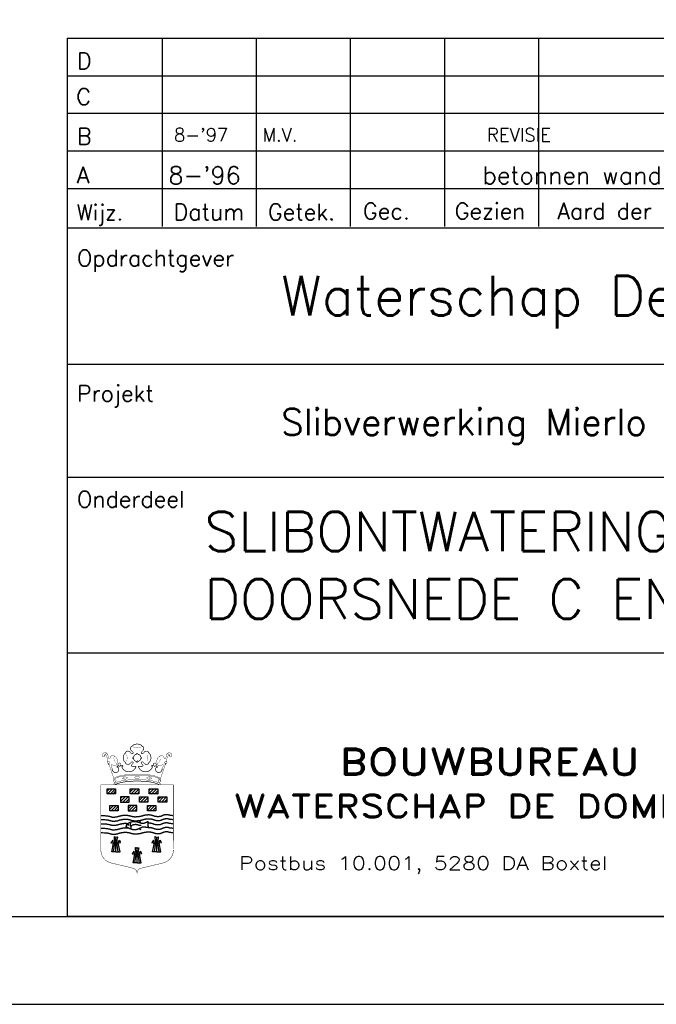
# Model space of a CAD drawing. Extents: x 0 to 118900, y 0 to 84100.
# Tile 9 of 16: x 99325 to 106574, y 0 to 11213. Entities that reach past the tile are written whole.
import ezdxf

# ---------------------------------------------------------------- set-up
doc = ezdxf.new("R2010")
doc.units = 0
doc.header["$LTSCALE"] = 60
doc.header["$MEASUREMENT"] = 0
doc.layers.get('0').update_dxf_attribs({"linetype": 'CONTINUOUS'})
for name, color, linetype in [('BETON', 8, 'CONTINUOUS'), ('KADER', 2, 'CONTINUOUS'), ('STEMPEL', 4, 'CONTINUOUS'), ('WEGEN-TEGELPADEN', 130, 'CONTINUOUS')]:
    doc.layers.add(name, color=color, linetype=linetype)
doc.styles.add('ROMAND', font='romand', dxfattribs={"width": 1.25})
doc.styles.add('ROMANS', font='romans')
doc.styles.get("Standard").update_dxf_attribs({"font": 'simplex'})

# ---------------------------------------------------------------- blocks, each defined once
blk = doc.blocks.new('*X41')
at = {"color": 0}
for p, q in [((172.22, 62.22), (174.52, 64.51)), ((172.22, 64.46), (172.28, 64.51)), ((172.77, 60.51), (176.77, 64.51)), ((175.01, 60.51), (178.72, 64.23)), ((177.26, 60.51), (178.72, 61.98)), ((186.72, 63.24), (187.99, 64.51)), ((186.72, 61), (190.24, 64.51)), ((188.48, 60.51), (192.48, 64.51)), ((190.73, 60.51), (193.22, 63.01)), ((192.97, 60.51), (193.22, 60.76)), ((164.95, 54.94), (168.45, 58.44)), ((164.95, 57.18), (166.2, 58.44)), ((166.69, 54.44), (170.69, 58.44)), ((168.94, 54.44), (171.45, 56.95)), ((171.18, 54.44), (171.45, 54.7)), ((179.27, 58.04), (179.67, 58.44)), ((179.27, 55.8), (181.92, 58.44)), ((180.16, 54.44), (184.16, 58.44)), ((182.41, 54.44), (185.77, 57.81)), ((184.65, 54.44), (185.77, 55.56)), ((193.51, 56.56), (195.39, 58.44)), ((193.63, 54.44), (197.63, 58.44)), ((195.88, 54.44), (199.88, 58.44)), ((198.12, 54.44), (200.01, 56.33)), ((156.69, 48.93), (159.54, 51.78)), ((156.69, 51.17), (157.3, 51.78)), ((157.79, 47.78), (161.79, 51.78)), ((160.03, 47.78), (163.19, 50.94)), ((162.28, 47.78), (163.19, 48.69)), ((170.83, 49.59), (173.01, 51.78)), ((171.26, 47.78), (175.26, 51.78)), ((173.5, 47.78), (177.33, 51.6)), ((175.75, 47.78), (177.33, 49.36)), ((185.31, 50.61), (186.48, 51.78)), ((185.31, 48.36), (188.73, 51.78)), ((186.97, 47.78), (190.97, 51.78)), ((189.22, 47.78), (191.81, 50.37)), ((191.46, 47.78), (191.81, 48.13))]:
    blk.add_line(p, q, dxfattribs=at)
blk = doc.blocks.new('*X42')
at = {"color": 0}
for p, q in [((154.66, 62.62), (156.56, 64.51)), ((154.8, 60.51), (158.8, 64.51)), ((157.05, 60.51), (161.05, 64.51)), ((159.29, 60.51), (161.16, 62.38))]:
    blk.add_line(p, q, dxfattribs=at)
blk = doc.blocks.new('STEMPEL')
at = {"layer": 'WEGEN-TEGELPADEN'}
for p, q in [((59260, 46487), (59266, 46489)), ((59911, 46487), (59906, 46489)), ((59327, 46281), (59327, 46281)), ((59605, 45824), (59629, 45833)), ((59607, 45750), (59627, 45742)), ((59332, 45585), (59326, 45652)), ((59332, 45585), (59326, 45652)), ((59344, 45487), (59344, 45651)), ((59344, 45487), (59344, 45651)), ((59344, 45487), (59344, 45651)), ((59344, 45487), (59344, 45651)), ((59356, 45585), (59362, 45647)), ((59356, 45585), (59362, 45647)), ((59797, 45585), (59791, 45652)), ((59797, 45585), (59791, 45652)), ((59809, 45487), (59809, 45651)), ((59809, 45487), (59809, 45651)), ((59809, 45487), (59809, 45651)), ((59809, 45487), (59809, 45651)), ((59821, 45585), (59827, 45647)), ((59821, 45585), (59827, 45647)), ((59308, 45619), (59293, 45596)), ((59308, 45619), (59293, 45596)), ((59297, 45487), (59318, 45585)), ((59297, 45487), (59318, 45585)), ((59305, 45585), (59344, 45585)), ((59305, 45585), (59344, 45585)), ((59318, 45585), (59308, 45619)), ((59318, 45585), (59308, 45619)), ((59318, 45487), (59332, 45585)), ((59318, 45487), (59332, 45585)), ((59383, 45585), (59344, 45585)), ((59383, 45585), (59344, 45585)), ((59370, 45487), (59356, 45585)), ((59370, 45487), (59356, 45585)), ((59370, 45585), (59380, 45619)), ((59370, 45585), (59380, 45619)), ((59391, 45487), (59370, 45585)), ((59391, 45487), (59370, 45585)), ((59380, 45619), (59392, 45600)), ((59380, 45619), (59392, 45600)), ((59573, 45461), (59567, 45527)), ((59573, 45461), (59567, 45527)), ((59585, 45362), (59585, 45527)), ((59585, 45362), (59585, 45527)), ((59585, 45362), (59585, 45527)), ((59585, 45362), (59585, 45527)), ((59773, 45619), (59758, 45596)), ((59773, 45619), (59758, 45596)), ((59762, 45487), (59783, 45585)), ((59762, 45487), (59783, 45585)), ((59769, 45585), (59809, 45585)), ((59769, 45585), (59809, 45585)), ((59783, 45585), (59773, 45619)), ((59783, 45585), (59773, 45619)), ((59783, 45487), (59797, 45585)), ((59783, 45487), (59797, 45585)), ((59848, 45585), (59809, 45585)), ((59848, 45585), (59809, 45585)), ((59835, 45487), (59821, 45585)), ((59835, 45487), (59821, 45585)), ((59835, 45585), (59845, 45619)), ((59835, 45585), (59845, 45619)), ((59856, 45487), (59835, 45585)), ((59856, 45487), (59835, 45585)), ((59845, 45619), (59857, 45600)), ((59845, 45619), (59857, 45600)), ((59344, 45487), (59297, 45487)), ((59344, 45487), (59297, 45487)), ((59344, 45487), (59391, 45487)), ((59344, 45487), (59391, 45487)), ((59549, 45494), (59535, 45471)), ((59549, 45494), (59535, 45471)), ((59539, 45362), (59559, 45461)), ((59539, 45362), (59559, 45461)), ((59546, 45461), (59585, 45461)), ((59546, 45461), (59585, 45461)), ((59559, 45461), (59549, 45494)), ((59559, 45461), (59549, 45494)), ((59559, 45362), (59573, 45461)), ((59559, 45362), (59573, 45461)), ((59625, 45461), (59585, 45461)), ((59625, 45461), (59585, 45461)), ((59598, 45461), (59603, 45523)), ((59598, 45461), (59603, 45523)), ((59611, 45362), (59598, 45461)), ((59611, 45362), (59598, 45461)), ((59611, 45461), (59621, 45494)), ((59611, 45461), (59621, 45494)), ((59632, 45362), (59611, 45461)), ((59632, 45362), (59611, 45461)), ((59621, 45494), (59633, 45475)), ((59621, 45494), (59633, 45475)), ((59809, 45487), (59762, 45487)), ((59809, 45487), (59762, 45487)), ((59809, 45487), (59856, 45487)), ((59809, 45487), (59856, 45487)), ((59585, 45362), (59539, 45362)), ((59585, 45362), (59539, 45362)), ((59585, 45362), (59632, 45362)), ((59585, 45362), (59632, 45362)), ((59585, 45243), (59585, 45243)), ((59585, 45243), (59585, 45243))]:
    blk.add_line(p, q, dxfattribs=at)
at = {"layer": 'WEGEN-TEGELPADEN', "color": 5}
blk.add_line((59334, 46272), (59334, 46272), dxfattribs=at)
at = {"layer": 'WEGEN-TEGELPADEN'}
for points in [[(73111, 47751), (58795, 47751)], [(59592, 46518), (59588, 46518)], [(59173, 45901), (59190, 45901), (59205, 45900), (59217, 45900), (59227, 45899), (59235, 45899), (59242, 45898), (59248, 45897), (59253, 45896), (59258, 45895), (59262, 45894), (59267, 45893), (59271, 45892), (59274, 45891), (59278, 45890), (59281, 45889), (59285, 45888), (59288, 45887), (59291, 45886), (59294, 45885), (59297, 45885), (59300, 45884), (59303, 45884), (59306, 45883), (59309, 45883), (59312, 45883), (59315, 45883), (59319, 45883), (59322, 45883), (59325, 45884), (59329, 45884), (59332, 45884), (59335, 45885), (59338, 45885), (59341, 45885), (59344, 45885), (59347, 45886), (59350, 45886), (59353, 45886), (59355, 45887), (59358, 45887), (59360, 45888), (59363, 45889), (59365, 45889), (59367, 45890), (59369, 45891), (59371, 45892), (59373, 45892), (59375, 45893), (59377, 45894), (59379, 45894), (59382, 45895), (59384, 45895), (59386, 45896), (59389, 45897), (59392, 45897), (59395, 45898), (59398, 45899), (59401, 45899), (59405, 45900), (59409, 45901), (59412, 45902), (59416, 45902), (59420, 45903), (59424, 45904), (59427, 45904), (59431, 45904), (59434, 45905), (59438, 45905), (59441, 45905), (59444, 45905), (59447, 45905), (59451, 45905), (59454, 45905), (59457, 45905), (59460, 45905), (59463, 45905), (59466, 45905), (59469, 45905), (59472, 45904), (59475, 45904), (59478, 45904), (59481, 45903), (59483, 45903), (59486, 45902), (59489, 45901), (59491, 45901), (59494, 45900), (59497, 45899), (59500, 45899), (59503, 45898), (59506, 45897), (59509, 45896), (59512, 45895), (59515, 45894), (59518, 45894), (59521, 45893), (59523, 45892), (59526, 45892), (59529, 45891), (59532, 45891), (59534, 45890), (59537, 45890), (59540, 45889), (59542, 45889), (59545, 45889), (59548, 45888), (59550, 45888), (59553, 45888), (59556, 45887), (59559, 45887), (59562, 45887), (59565, 45887), (59568, 45887), (59572, 45887), (59575, 45887), (59578, 45888), (59582, 45888), (59586, 45888), (59589, 45889), (59593, 45889), (59597, 45889), (59601, 45890), (59605, 45890), (59609, 45891), (59613, 45891), (59617, 45892), (59621, 45893), (59625, 45893), (59629, 45894), (59633, 45895), (59637, 45896), (59640, 45897), (59644, 45898), (59647, 45899), (59650, 45900), (59653, 45901), (59656, 45902), (59659, 45903), (59662, 45904), (59665, 45904), (59667, 45905), (59670, 45906), (59673, 45906), (59675, 45907), (59678, 45907), (59680, 45907), (59683, 45908), (59686, 45908), (59688, 45909), (59691, 45909), (59694, 45909), (59697, 45909), (59700, 45910), (59703, 45910), (59706, 45910), (59709, 45911), (59712, 45911), (59715, 45911), (59718, 45911), (59722, 45911), (59725, 45910), (59728, 45910), (59731, 45910), (59734, 45909), (59737, 45909), (59740, 45908), (59743, 45908), (59746, 45907), (59748, 45907), (59751, 45906), (59753, 45906), (59755, 45905), (59758, 45905), (59760, 45904), (59762, 45903), (59764, 45903), (59766, 45902), (59768, 45901), (59770, 45900), (59772, 45900), (59774, 45899), (59776, 45898), (59778, 45897), (59780, 45897), (59782, 45896), (59784, 45895), (59786, 45895), (59789, 45894), (59791, 45894), (59794, 45893), (59796, 45893), (59799, 45893), (59801, 45892), (59804, 45892), (59806, 45892), (59809, 45891), (59811, 45891), (59814, 45891), (59816, 45891), (59818, 45891), (59821, 45890), (59823, 45890), (59825, 45891), (59827, 45891), (59829, 45891), (59832, 45891), (59834, 45891), (59836, 45891), (59838, 45892), (59841, 45892), (59843, 45892), (59846, 45893), (59849, 45893), (59851, 45893), (59853, 45894), (59856, 45895), (59858, 45895), (59860, 45896), (59862, 45897), (59864, 45898), (59866, 45899), (59869, 45900), (59871, 45901), (59873, 45902), (59876, 45903), (59878, 45904), (59881, 45905), (59883, 45906), (59886, 45907), (59889, 45907), (59891, 45908), (59894, 45909), (59897, 45910), (59899, 45910), (59902, 45911), (59904, 45912), (59906, 45912), (59909, 45913), (59911, 45913), (59914, 45913), (59916, 45913), (59919, 45914), (59921, 45914), (59924, 45913), (59927, 45913), (59929, 45913), (59932, 45913), (59934, 45912), (59936, 45912), (59938, 45911), (59940, 45911), (59943, 45910), (59945, 45909), (59947, 45909), (59950, 45908), (59952, 45907), (59955, 45907), (59958, 45906), (59962, 45906), (59967, 45905), (59973, 45904), (59980, 45904), (59988, 45903), (59998, 45902)], [(59175, 45855), (59192, 45855), (59207, 45854), (59219, 45854), (59229, 45853), (59237, 45853), (59244, 45852), (59250, 45851), (59255, 45850), (59260, 45849), (59264, 45848), (59268, 45847), (59272, 45846), (59276, 45845), (59280, 45844), (59283, 45843), (59286, 45842), (59290, 45841), (59293, 45840), (59296, 45839), (59299, 45839), (59302, 45838), (59305, 45838), (59308, 45837), (59311, 45837), (59314, 45837), (59317, 45837), (59320, 45837), (59324, 45837), (59327, 45838), (59330, 45838), (59334, 45838), (59337, 45839), (59340, 45839), (59343, 45839), (59346, 45839), (59349, 45840), (59352, 45840), (59355, 45840), (59357, 45841), (59360, 45841), (59362, 45842), (59364, 45842), (59367, 45843), (59369, 45844), (59371, 45845), (59373, 45845), (59375, 45846), (59377, 45847), (59379, 45848), (59381, 45848), (59383, 45849), (59386, 45849), (59388, 45850), (59391, 45851), (59393, 45851), (59396, 45852), (59400, 45853), (59403, 45853), (59407, 45854), (59410, 45855), (59414, 45856), (59418, 45856), (59422, 45857), (59426, 45858), (59429, 45858), (59433, 45858), (59436, 45859), (59439, 45859), (59443, 45859), (59446, 45859), (59449, 45859), (59452, 45859), (59456, 45859), (59459, 45859), (59462, 45859), (59465, 45859), (59468, 45859), (59471, 45859), (59474, 45858), (59477, 45858), (59480, 45858), (59482, 45857), (59485, 45857), (59488, 45856), (59490, 45855), (59493, 45855), (59496, 45854), (59499, 45853), (59501, 45852), (59504, 45852), (59507, 45851), (59510, 45850), (59513, 45849), (59516, 45848), (59519, 45848), (59522, 45847), (59525, 45846), (59528, 45846), (59531, 45845), (59533, 45845), (59536, 45844), (59539, 45844), (59541, 45843), (59544, 45843), (59547, 45842), (59550, 45842), (59552, 45842), (59555, 45842), (59558, 45841), (59561, 45841), (59564, 45841), (59567, 45841), (59570, 45841), (59573, 45841), (59577, 45841), (59580, 45842), (59584, 45842), (59587, 45842), (59591, 45842), (59595, 45843), (59599, 45843), (59603, 45844), (59607, 45844), (59611, 45845), (59615, 45845), (59619, 45846), (59623, 45847), (59627, 45847), (59631, 45848), (59635, 45849), (59638, 45850), (59642, 45851), (59645, 45852), (59649, 45853), (59652, 45854), (59655, 45855), (59658, 45856), (59661, 45857), (59664, 45858), (59666, 45858), (59669, 45859), (59672, 45860), (59674, 45860), (59677, 45861), (59680, 45861), (59682, 45861), (59685, 45862), (59687, 45862), (59690, 45862), (59693, 45863), (59696, 45863), (59699, 45863), (59701, 45864), (59704, 45864), (59708, 45864), (59711, 45864), (59714, 45865), (59717, 45865), (59720, 45865), (59723, 45865), (59727, 45864), (59730, 45864), (59733, 45864), (59736, 45863), (59739, 45863), (59742, 45862), (59745, 45862), (59748, 45861), (59750, 45861), (59753, 45860), (59755, 45860), (59757, 45859), (59759, 45859), (59762, 45858), (59764, 45857), (59766, 45857), (59768, 45856), (59770, 45855), (59771, 45854), (59773, 45854), (59775, 45853), (59777, 45852), (59779, 45851), (59782, 45851), (59784, 45850), (59786, 45849), (59788, 45849), (59791, 45848), (59793, 45848), (59795, 45847), (59798, 45847), (59800, 45847), (59803, 45846), (59805, 45846), (59808, 45845), (59811, 45845), (59813, 45845), (59815, 45845), (59818, 45845), (59820, 45844), (59822, 45844), (59825, 45844), (59827, 45844), (59829, 45845), (59831, 45845), (59833, 45845), (59836, 45845), (59838, 45845), (59840, 45846), (59843, 45846), (59845, 45846), (59848, 45846), (59850, 45847), (59853, 45847), (59855, 45848), (59858, 45849), (59860, 45849), (59862, 45850), (59864, 45851), (59866, 45852), (59868, 45853), (59870, 45854), (59873, 45855), (59875, 45856), (59877, 45857), (59880, 45858), (59882, 45859), (59885, 45860), (59888, 45861), (59891, 45861), (59893, 45862), (59896, 45863), (59898, 45864), (59901, 45864), (59903, 45865), (59906, 45866), (59908, 45866), (59911, 45867), (59913, 45867), (59916, 45867), (59918, 45867), (59921, 45868), (59923, 45868), (59926, 45867), (59928, 45867), (59931, 45867), (59933, 45867), (59936, 45866), (59938, 45866), (59940, 45865), (59942, 45865), (59944, 45864), (59947, 45863), (59949, 45863), (59951, 45862), (59954, 45861), (59957, 45861), (59960, 45860), (59964, 45860), (59969, 45859), (59975, 45858), (59981, 45858), (59990, 45857), (60000, 45856)], [(59172, 45807), (59189, 45807), (59204, 45807), (59216, 45807), (59226, 45806), (59235, 45805), (59241, 45804), (59247, 45803), (59252, 45802), (59257, 45801), (59262, 45800), (59266, 45799), (59270, 45798), (59274, 45797), (59277, 45796), (59280, 45795), (59284, 45794), (59287, 45794), (59290, 45793), (59293, 45792), (59296, 45791), (59299, 45791), (59302, 45790), (59305, 45790), (59308, 45790), (59311, 45789), (59314, 45790), (59318, 45790), (59321, 45790), (59324, 45790), (59328, 45791), (59331, 45791), (59334, 45791), (59337, 45791), (59340, 45792), (59343, 45792), (59346, 45792), (59349, 45793), (59352, 45793), (59354, 45793), (59357, 45794), (59359, 45794), (59362, 45795), (59364, 45796), (59366, 45797), (59368, 45797), (59370, 45798), (59372, 45799), (59374, 45800), (59376, 45800), (59378, 45801), (59381, 45801), (59383, 45802), (59385, 45803), (59388, 45803), (59391, 45804), (59394, 45804), (59397, 45805), (59401, 45806), (59404, 45807), (59408, 45807), (59412, 45808), (59415, 45809), (59419, 45810), (59423, 45810), (59427, 45811), (59430, 45811), (59433, 45811), (59437, 45812), (59440, 45812), (59443, 45812), (59447, 45812), (59450, 45812), (59453, 45812), (59456, 45812), (59459, 45812), (59462, 45812), (59466, 45811), (59469, 45811), (59471, 45811), (59474, 45811), (59477, 45810), (59479, 45810)], [(59175, 45756), (59193, 45756), (59207, 45756), (59219, 45755), (59229, 45754), (59238, 45754), (59244, 45753), (59250, 45752), (59255, 45751), (59260, 45750), (59265, 45749), (59269, 45748), (59273, 45747), (59277, 45746), (59280, 45745), (59284, 45744), (59287, 45743), (59290, 45742), (59293, 45741), (59296, 45740), (59299, 45740), (59302, 45739), (59305, 45739), (59308, 45738), (59311, 45738), (59314, 45738), (59317, 45738), (59321, 45738), (59324, 45738), (59327, 45739), (59331, 45739), (59334, 45739), (59337, 45740), (59340, 45740), (59344, 45740), (59347, 45740), (59349, 45741), (59352, 45741), (59355, 45741), (59358, 45742), (59360, 45742), (59362, 45743), (59365, 45744), (59367, 45744), (59369, 45745), (59371, 45746), (59373, 45747), (59375, 45747), (59377, 45748), (59379, 45749), (59382, 45749), (59384, 45750), (59386, 45750), (59388, 45751), (59391, 45752), (59394, 45752), (59397, 45753), (59400, 45754), (59404, 45754), (59407, 45755), (59411, 45756), (59415, 45757), (59418, 45757), (59422, 45758), (59426, 45759), (59430, 45759), (59433, 45759), (59437, 45760), (59440, 45760), (59443, 45760), (59446, 45760), (59450, 45760), (59453, 45760), (59456, 45760), (59459, 45760), (59462, 45760), (59466, 45760), (59469, 45760), (59472, 45760), (59475, 45759), (59477, 45759), (59480, 45759), (59483, 45758), (59484, 45758)], [(59512, 45812), (59510, 45809), (59509, 45806), (59507, 45804), (59506, 45802), (59506, 45801), (59505, 45799), (59505, 45798), (59505, 45797), (59505, 45796), (59505, 45795), (59505, 45794), (59505, 45793), (59506, 45792), (59506, 45791), (59506, 45790), (59506, 45789), (59506, 45788), (59507, 45787), (59507, 45786), (59507, 45785), (59508, 45784), (59508, 45783), (59508, 45782), (59509, 45781), (59509, 45780), (59509, 45779), (59510, 45778), (59510, 45777), (59510, 45776), (59511, 45775), (59511, 45775), (59511, 45774), (59512, 45774), (59512, 45773), (59512, 45773), (59512, 45772), (59512, 45772), (59513, 45771), (59513, 45770), (59513, 45769), (59513, 45768), (59513, 45767), (59513, 45765), (59513, 45764), (59513, 45762), (59513, 45760), (59513, 45759), (59513, 45757)], [(59518, 45787), (59524, 45789), (59530, 45792), (59534, 45794), (59538, 45795), (59542, 45796), (59544, 45797), (59547, 45798), (59549, 45798), (59551, 45798), (59553, 45799), (59555, 45799), (59557, 45800), (59558, 45800), (59560, 45800), (59562, 45800), (59564, 45800), (59565, 45801), (59567, 45801), (59569, 45801), (59571, 45801), (59573, 45801), (59575, 45801), (59576, 45800), (59578, 45800), (59580, 45800), (59581, 45800), (59582, 45800), (59584, 45800), (59585, 45800), (59586, 45799), (59588, 45799), (59589, 45799), (59591, 45798), (59592, 45797), (59594, 45797), (59595, 45796), (59597, 45795), (59598, 45795), (59599, 45794), (59601, 45793), (59602, 45793), (59603, 45792), (59605, 45792), (59606, 45792), (59607, 45791), (59608, 45791), (59610, 45791), (59611, 45791), (59613, 45790), (59615, 45790), (59617, 45790), (59619, 45790), (59622, 45790), (59625, 45790), (59628, 45791), (59632, 45791)], [(59709, 45817), (59711, 45817), (59714, 45817), (59718, 45817), (59721, 45817), (59724, 45817), (59727, 45817), (59730, 45816), (59733, 45816), (59736, 45815), (59739, 45815), (59742, 45814), (59745, 45814), (59748, 45813), (59750, 45813), (59752, 45812), (59755, 45812), (59757, 45811), (59759, 45811), (59761, 45810), (59763, 45809), (59765, 45809), (59767, 45808), (59769, 45807), (59771, 45806), (59773, 45805), (59775, 45805), (59777, 45804), (59779, 45803), (59781, 45803), (59783, 45802), (59786, 45801), (59788, 45801), (59790, 45800), (59793, 45800), (59795, 45800), (59798, 45799), (59800, 45799), (59803, 45798), (59805, 45798), (59808, 45798), (59810, 45798), (59813, 45797), (59815, 45797), (59818, 45797), (59820, 45797), (59822, 45797), (59824, 45797), (59826, 45797), (59828, 45797), (59831, 45798), (59833, 45798), (59835, 45798), (59838, 45798), (59840, 45798), (59843, 45799), (59845, 45799), (59848, 45799), (59850, 45800), (59853, 45801), (59855, 45801), (59857, 45802), (59859, 45803), (59861, 45804), (59864, 45805), (59866, 45805), (59868, 45806), (59870, 45807), (59872, 45808), (59875, 45809), (59877, 45810), (59880, 45811), (59883, 45812), (59885, 45813), (59888, 45814), (59891, 45815), (59893, 45816), (59896, 45816), (59898, 45817), (59901, 45818), (59903, 45818), (59906, 45819), (59908, 45819), (59910, 45820), (59913, 45820), (59915, 45820), (59918, 45820), (59921, 45820), (59923, 45820), (59926, 45820), (59928, 45820), (59931, 45819), (59933, 45819), (59935, 45818), (59937, 45818), (59940, 45817), (59942, 45817), (59944, 45816), (59946, 45815), (59949, 45815), (59951, 45814), (59954, 45813), (59958, 45813), (59962, 45812), (59966, 45812), (59972, 45811), (59979, 45810), (59987, 45810), (59997, 45809)], [(59711, 45766), (59714, 45766), (59717, 45766), (59721, 45766), (59724, 45766), (59727, 45765), (59730, 45765), (59733, 45765), (59736, 45764), (59739, 45764), (59742, 45763), (59745, 45763), (59748, 45762), (59751, 45762), (59753, 45761), (59755, 45761), (59758, 45760), (59760, 45760), (59762, 45759), (59764, 45758), (59766, 45758), (59768, 45757), (59770, 45756), (59772, 45756), (59774, 45755), (59776, 45754), (59778, 45753), (59780, 45752), (59782, 45752), (59784, 45751), (59786, 45750), (59789, 45750), (59791, 45749), (59793, 45749), (59796, 45748), (59798, 45748), (59801, 45748), (59803, 45747), (59806, 45747), (59808, 45747), (59811, 45746), (59813, 45746), (59816, 45746), (59818, 45746), (59821, 45746), (59823, 45746), (59825, 45746), (59827, 45746), (59829, 45746), (59832, 45746), (59834, 45746), (59836, 45746), (59838, 45746), (59841, 45747), (59843, 45747), (59846, 45747), (59848, 45748), (59851, 45748), (59853, 45748), (59856, 45749), (59858, 45750), (59860, 45750), (59862, 45751), (59865, 45752), (59867, 45753), (59869, 45754), (59871, 45755), (59873, 45756), (59875, 45757), (59878, 45758), (59880, 45759), (59883, 45760), (59886, 45761), (59888, 45762), (59891, 45762), (59894, 45763), (59896, 45764), (59899, 45765), (59901, 45766), (59904, 45766), (59906, 45767), (59909, 45767), (59911, 45768), (59914, 45768), (59916, 45768), (59919, 45769), (59921, 45769), (59924, 45769), (59926, 45769), (59929, 45768), (59931, 45768), (59934, 45768), (59936, 45767), (59938, 45767), (59941, 45766), (59943, 45766), (59945, 45765), (59947, 45764), (59949, 45764), (59952, 45763), (59954, 45762), (59957, 45762), (59961, 45761), (59965, 45761), (59969, 45760), (59975, 45759), (59982, 45759), (59990, 45758), (60000, 45757)], [(59173, 45706), (59190, 45706), (59205, 45705), (59217, 45705), (59227, 45704), (59235, 45704), (59242, 45703), (59248, 45702), (59253, 45701), (59258, 45700), (59262, 45699), (59267, 45698), (59271, 45697), (59274, 45696), (59278, 45695), (59281, 45694), (59285, 45693), (59288, 45692), (59291, 45691), (59294, 45690), (59297, 45690), (59300, 45689), (59303, 45689), (59306, 45688), (59309, 45688), (59312, 45688), (59315, 45688), (59319, 45688), (59322, 45688), (59325, 45689), (59329, 45689), (59332, 45689), (59335, 45690), (59338, 45690), (59341, 45690), (59344, 45690), (59347, 45691), (59350, 45691), (59353, 45691), (59355, 45692), (59358, 45692), (59360, 45693), (59363, 45693), (59365, 45694), (59367, 45695), (59369, 45696), (59371, 45696), (59373, 45697), (59375, 45698), (59377, 45699), (59379, 45699), (59382, 45700), (59384, 45700), (59386, 45701), (59389, 45702), (59392, 45702), (59395, 45703), (59398, 45704), (59401, 45704), (59405, 45705), (59409, 45706), (59412, 45707), (59416, 45707), (59420, 45708), (59424, 45709), (59427, 45709), (59431, 45709), (59434, 45710), (59438, 45710), (59441, 45710), (59444, 45710), (59447, 45710), (59451, 45710), (59454, 45710), (59457, 45710), (59460, 45710), (59463, 45710), (59466, 45710), (59469, 45710), (59472, 45709), (59475, 45709), (59478, 45709), (59481, 45708), (59483, 45708), (59486, 45707), (59489, 45706), (59491, 45706), (59494, 45705), (59497, 45704), (59500, 45703), (59503, 45703), (59506, 45702), (59509, 45701), (59512, 45700), (59515, 45699), (59518, 45699), (59521, 45698), (59523, 45697), (59526, 45697), (59529, 45696), (59532, 45696), (59534, 45695), (59537, 45695), (59540, 45694), (59542, 45694), (59545, 45694), (59548, 45693), (59550, 45693), (59553, 45693), (59556, 45692), (59559, 45692), (59562, 45692), (59565, 45692), (59568, 45692), (59572, 45692), (59575, 45692), (59578, 45693), (59582, 45693), (59586, 45693), (59589, 45694), (59593, 45694), (59597, 45694), (59601, 45695), (59605, 45695), (59609, 45696), (59613, 45696), (59617, 45697), (59621, 45698), (59625, 45698), (59629, 45699), (59633, 45700), (59637, 45701), (59640, 45702), (59644, 45703), (59647, 45704), (59650, 45705), (59653, 45706), (59656, 45707), (59659, 45708), (59662, 45709), (59665, 45709), (59667, 45710), (59670, 45711), (59673, 45711), (59675, 45712), (59678, 45712), (59680, 45712), (59683, 45713), (59686, 45713), (59688, 45713), (59691, 45714), (59694, 45714), (59697, 45714), (59700, 45715), (59703, 45715), (59706, 45715), (59709, 45715), (59712, 45716), (59715, 45716), (59718, 45716), (59722, 45716), (59725, 45715), (59728, 45715), (59731, 45715), (59734, 45714), (59737, 45714), (59740, 45713), (59743, 45713), (59746, 45712), (59748, 45712), (59751, 45711), (59753, 45711), (59755, 45710), (59758, 45710), (59760, 45709), (59762, 45708), (59764, 45708), (59766, 45707), (59768, 45706), (59770, 45705), (59772, 45705), (59774, 45704), (59776, 45703), (59778, 45702), (59780, 45702), (59782, 45701), (59784, 45700), (59786, 45700), (59789, 45699), (59791, 45699), (59794, 45698), (59796, 45698), (59799, 45698), (59801, 45697), (59804, 45697), (59806, 45697), (59809, 45696), (59811, 45696), (59814, 45696), (59816, 45696), (59818, 45696), (59821, 45695), (59823, 45695), (59825, 45696), (59827, 45696), (59829, 45696), (59832, 45696), (59834, 45696), (59836, 45696), (59838, 45697), (59841, 45697), (59843, 45697), (59846, 45697), (59849, 45698), (59851, 45698), (59853, 45699), (59856, 45700), (59858, 45700), (59860, 45701), (59862, 45702), (59864, 45703), (59866, 45704), (59869, 45705), (59871, 45706), (59873, 45707), (59876, 45708), (59878, 45709), (59881, 45710), (59883, 45711), (59886, 45712), (59889, 45712), (59891, 45713), (59894, 45714), (59897, 45715), (59899, 45715), (59902, 45716), (59904, 45717), (59906, 45717), (59909, 45718), (59911, 45718), (59914, 45718), (59916, 45718), (59919, 45719), (59921, 45719), (59924, 45718), (59927, 45718), (59929, 45718), (59932, 45718), (59934, 45717), (59936, 45717), (59938, 45716), (59940, 45716), (59943, 45715), (59945, 45714), (59947, 45714), (59950, 45713), (59952, 45712), (59955, 45712), (59958, 45711), (59962, 45711), (59967, 45710), (59973, 45709), (59980, 45709), (59988, 45708), (59998, 45707)]]:
    blk.add_lwpolyline(points, dxfattribs=at)
for points, const_width in [([(59538, 46693, 0.583164), (59515, 46645), (59537, 46624, -1), (59520, 46607), (59506, 46621, 0.700097), (59450, 46606)], 7.5), ([(59633, 46690, 0.066166), (59634, 46693, 0.218179), (59630, 46703, 0.092392), (59618, 46710, 0.049078), (59604, 46713, 0.036734), (59586, 46714, 0.036734), (59568, 46713, 0.049078), (59554, 46710, 0.092392), (59542, 46703, 0.218179), (59538, 46693, 0.066166), (59538, 46690, 0.092392)], 7.5), ([(59546, 46681, 0.055897), (59554, 46677, 0.049078), (59568, 46674, 0.036734), (59586, 46672, 0.036734), (59604, 46674, 0.049078), (59618, 46677, 0.055897), (59625, 46681, 0.074718)], 3), ([(59721, 46606, 0.700097), (59666, 46621), (59652, 46607, -1), (59635, 46624), (59656, 46645, 0.583164), (59634, 46693, 0.583164)], 7.5), ([(59215, 46583), (59217, 46579), (59217, 46588, -0.889413), (59252, 46589, 1.089481), (59192, 46579, 1.081763), (59214, 46589)], 3.75), ([(59256, 46519), (59249, 46518), (59253, 46524, 0.123137), (59222, 46598, 0.123137)], 3.75), ([(59252, 46589), (59259, 46558, 0.794123), (59277, 46554), (59287, 46575, -0.583164), (59330, 46570)], 3.75), ([(59322, 46559, 0.040188), (59321, 46554, 0.049078), (59322, 46543, 0.036734), (59326, 46529, 0.036734), (59332, 46515, 0.049078), (59338, 46506, 0.041669), (59341, 46502, 0.218179)], 3), ([(59351, 46497, 0.092308), (59354, 46498, 0.218179), (59360, 46503, 0.092392), (59362, 46514, 0.049078), (59362, 46525, 0.036734), (59358, 46539, 0.036734), (59352, 46553, 0.049078), (59346, 46562, 0.092392), (59338, 46570, 0.218179), (59330, 46570, 0.081684), (59327, 46569, 0.092392)], 3.75), ([(59452, 46606, 0.03654), (59450, 46606, 0.218179), (59441, 46602, 0.092392), (59434, 46590, 0.049078), (59431, 46576, 0.036734), (59429, 46558, 0.036734), (59431, 46540, 0.049078), (59434, 46526, 0.092392), (59441, 46514, 0.218179), (59450, 46510, 0.03654), (59452, 46510, 0.092392)], 7.5), ([(59465, 46523, 0.023833), (59467, 46526, 0.049078), (59470, 46540, 0.036734), (59471, 46558, 0.036734), (59470, 46576, 0.049078), (59467, 46590, 0.023833), (59465, 46593, 0.218179)], 3), ([(59580, 46612), (59580, 46600, 0.333333), (59544, 46564), (59532, 46564)], 7.5), ([(59532, 46552), (59544, 46552, 0.333333), (59580, 46516), (59580, 46504)], 7.5), ([(59640, 46564), (59628, 46564, 0.333333), (59592, 46600), (59592, 46612)], 7.5), ([(59592, 46504), (59592, 46516, 0.333333), (59628, 46552), (59640, 46552)], 7.5), ([(59706, 46523, -0.023833), (59705, 46526, -0.049078), (59702, 46540, -0.036734), (59700, 46558, -0.036734), (59702, 46576, -0.049078), (59705, 46590, -0.023833), (59706, 46593, -0.218179)], 3), ([(59719, 46606, -0.03654), (59721, 46606, -0.218179), (59730, 46602, -0.092392), (59737, 46590, -0.049078), (59741, 46576, -0.036734), (59742, 46558, -0.036734), (59741, 46540, -0.049078), (59737, 46526, -0.092392), (59730, 46514, -0.218179), (59721, 46510, -0.03654), (59719, 46510, -0.092392)], 7.5), ([(59821, 46497, -0.092308), (59817, 46498, -0.218179), (59811, 46503, -0.092392), (59809, 46514, -0.049078), (59810, 46525, -0.036734), (59814, 46539, -0.036734), (59819, 46553, -0.049078), (59826, 46562, -0.092392), (59834, 46570, -0.218179), (59842, 46570, -0.081684), (59845, 46569, -0.092392)], 3.75), ([(59850, 46559, -0.040188), (59850, 46554, -0.049078), (59849, 46543, -0.036734), (59846, 46529, -0.036734), (59840, 46515, -0.049078), (59834, 46506, -0.041669), (59830, 46502, -0.218179)], 3), ([(59920, 46589), (59913, 46558, -0.794123), (59895, 46554), (59884, 46575, 0.583164), (59842, 46570)], 3.75), ([(59915, 46519), (59923, 46518), (59919, 46524, -0.123137), (59950, 46598, -0.123137)], 3.75), ([(59957, 46583), (59955, 46579), (59954, 46588, 0.889413), (59920, 46589, -1.089481), (59979, 46579, -1.081763), (59958, 46589)], 3.75), ([(59257, 46519, 1.007702), (59265, 46491, 1.007702)], 3.75), ([(59265, 46491, 0.844225), (59256, 46519, 0.844225)], 3.75), ([(59300, 46420, 1.050269), (59306, 46428, -0.128822), (59289, 46468, -0.650677), (59302, 46479), (59324, 46468, 0.583164), (59354, 46498, 0.583164)], 3.75), ([(59305, 46419, 1.264229), (59369, 46449, 0.818275), (59355, 46446, -0.837114), (59389, 46457, -0.837114), (59426, 46459, 1.020727), (59412, 46454, 1.020727)], 7.5), ([(59391, 46466, 5.446605), (59379, 46465, 5.446605)], 6), ([(59450, 46510, 0.700097), (59506, 46495), (59520, 46509, -1), (59537, 46492), (59520, 46475, 0.446629), (59520, 46466, 0.307347), (59574, 46462, -0.742073), (59412, 46455)], 7.5), ([(59760, 46455, -0.742073), (59598, 46462, 0.307347), (59651, 46466, 0.446629), (59652, 46475), (59635, 46492, -1), (59652, 46509), (59666, 46495, 0.700097), (59721, 46510, 0.700097)], 7.5), ([(59867, 46419, -1.264229), (59803, 46449, -0.818275), (59817, 46446, 0.837114), (59782, 46457, 0.837114), (59746, 46459, -1.020727), (59760, 46454, -1.020727)], 7.5), ([(59780, 46466, -5.446605), (59792, 46465, -5.446605)], 6), ([(59872, 46420, -1.050269), (59865, 46428, 0.128822), (59883, 46468, 0.650677), (59869, 46479), (59848, 46468, -0.583164), (59817, 46498, -0.583164)], 3.75), ([(59907, 46491, -0.844225), (59915, 46519, -0.844225)], 3.75), ([(59915, 46519, -1.007702), (59907, 46491, -1.007702)], 3.75), ([(59851, 46299, 0.16882), (59855, 46311, 0.27405), (59845, 46328, 0.069583), (59776, 46354, 0.032344), (59696, 46367, 0.023416), (59585, 46372, 0.023416), (59474, 46367, 0.032344), (59394, 46354, 0.069583), (59325, 46328, 0.27405), (59315, 46311, 0.16882), (59319, 46299, 0.011513)], 3.75), ([(59855, 46251, 0.247599), (59845, 46266, 0.069583), (59776, 46292, 0.032344), (59696, 46305, 0.023416), (59585, 46310, 0.023416), (59474, 46305, 0.032344), (59394, 46292, 0.069583), (59325, 46266, 0.247599), (59315, 46251, 0.27405)], 3.75), ([(59842, 46306, 0.162829), (59844, 46311, 0.27405), (59840, 46319, 0.069583), (59773, 46344, 0.032344), (59695, 46356, 0.023416), (59585, 46361, 0.023416), (59475, 46356, 0.032344), (59397, 46344, 0.069583), (59330, 46319, 0.27405), (59326, 46311, 0.162829), (59328, 46306, 0.002089)], 3.75), ([(59999, 46251), (59173, 46251), (59173, 45507, 0.347824), (59288, 45361), (59539, 45301, -0.347824), (59585, 45243, -0.347824), (59632, 45301), (59882, 45361, 0.347824), (59998, 45507), (59998, 46251), (59998, 45507)], 4.5), ([(59327, 46281, 0.414214), (59332, 46276), (59332, 46276, -0.414214), (59337, 46272)], 3.75), ([(59838, 46251, 0.067811), (59773, 46275, 0.032344), (59695, 46288, 0.023416), (59585, 46293, 0.023416), (59475, 46288, 0.032344), (59397, 46275, 0.067811), (59332, 46251, 0.215527)], 7.5), ([(59833, 46272), (59833, 46272, -0.414214), (59838, 46276), (59838, 46276, 0.414214), (59843, 46281), (59843, 46281)], 3.75)]:
    blk.add_lwpolyline(points, format="xyb", dxfattribs=dict(at, const_width=const_width))
for points, const_width in [([(59548, 46562), (59543, 46562)], 3.75), ([(59548, 46554), (59543, 46554)], 3.75), ([(59584, 46598), (59580, 46598)], 3.75), ([(59592, 46598), (59588, 46598)], 3.75), ([(59628, 46562), (59624, 46562)], 3.75), ([(59628, 46554), (59624, 46554)], 3.75), ([(59320, 46323), (59265, 46484), (59258, 46487), (59265, 46491)], 3.75), ([(59291, 46428), (59300, 46420)], 3.75), ([(59584, 46518), (59580, 46518)], 3.75), ([(59852, 46323), (59907, 46484), (59913, 46487), (59907, 46491)], 3.75), ([(59880, 46428), (59872, 46420)], 3.75), ([(59418, 46324), (59477, 46330)], 0.75), ([(59446, 46344), (59449, 46310)], 0.75), ([(59693, 46330), (59752, 46324)], 0.75), ([(59724, 46344), (59721, 46310)], 0.75)]:
    blk.add_lwpolyline(points, dxfattribs=dict(at, const_width=const_width))
at = {"layer": 'WEGEN-TEGELPADEN', "const_width": 3.75}
for points in [[(59344, 46302, 0.133521), (59340, 46306, 0.106777), (59335, 46307, 0.082706), (59330, 46306, 0.07119), (59325, 46304, 0.07119), (59321, 46301, 0.082706), (59318, 46296, 0.106777), (59317, 46291, 0.133521), (59319, 46286, 0.133521), (59322, 46283, 0.106777), (59328, 46281, 0.082706), (59333, 46282, 0.07119), (59338, 46284, 0.07119), (59342, 46288, 0.082706), (59345, 46292, 0.106777), (59345, 46297, 0.133521)], [(59610, 46335, 0.161677), (59609, 46340, 0.106139), (59603, 46345, 0.070292), (59595, 46348, 0.05655), (59585, 46349, 0.05655), (59575, 46348, 0.070292), (59567, 46345, 0.106139), (59561, 46340, 0.161677), (59560, 46335, 0.161677), (59561, 46330, 0.106139), (59567, 46325, 0.070292), (59575, 46322, 0.05655), (59585, 46321, 0.05655), (59595, 46322, 0.070292), (59603, 46325, 0.106139), (59609, 46330, 0.161677)], [(59826, 46302, -0.133521), (59830, 46306, -0.106777), (59835, 46307, -0.082706), (59840, 46306, -0.07119), (59845, 46304, -0.07119), (59849, 46301, -0.082706), (59852, 46296, -0.106777), (59853, 46291, -0.133521), (59851, 46286, -0.133521), (59848, 46283, -0.106777), (59842, 46281, -0.082706), (59837, 46282, -0.07119), (59832, 46284, -0.07119), (59828, 46288, -0.082706), (59825, 46292, -0.106777), (59825, 46297, -0.133521)]]:
    blk.add_lwpolyline(points, format="xyb", close=True, dxfattribs=at)
for points in [[(59449, 46310), (59418, 46324), (59446, 46344), (59477, 46330)], [(59721, 46310), (59693, 46330), (59724, 46344), (59752, 46324)]]:
    blk.add_lwpolyline(points, close=True, dxfattribs=at)
at = {"layer": 'WEGEN-TEGELPADEN'}
for points in [[(59340, 46206), (59340, 46146), (59243, 46146), (59243, 46206)], [(59506, 46206), (59604, 46206), (59604, 46146), (59506, 46146)], [(59724, 46206), (59821, 46206), (59821, 46146), (59724, 46146)], [(59397, 46114), (59397, 46054), (59495, 46054), (59495, 46114)], [(59612, 46114), (59709, 46114), (59709, 46054), (59612, 46054)], [(59825, 46114), (59923, 46114), (59923, 46054), (59825, 46054)], [(59273, 46015), (59371, 46015), (59371, 45955), (59273, 45955)], [(59583, 45955), (59583, 46015), (59485, 46015), (59485, 45955)], [(59702, 46015), (59800, 46015), (59800, 45955), (59702, 45955)], [(59482, 45811), (59484, 45813), (59486, 45814), (59488, 45816), (59490, 45817), (59492, 45818), (59494, 45819), (59497, 45820), (59499, 45821), (59501, 45822), (59503, 45823), (59505, 45824), (59507, 45825), (59509, 45826), (59512, 45826), (59514, 45827), (59516, 45828), (59518, 45828), (59521, 45829), (59523, 45830), (59525, 45830), (59528, 45831), (59530, 45832), (59532, 45832), (59535, 45832), (59537, 45833), (59540, 45833), (59542, 45833), (59544, 45833), (59547, 45833), (59549, 45833), (59551, 45833), (59554, 45833), (59556, 45833), (59559, 45833), (59561, 45833), (59564, 45833), (59566, 45833), (59569, 45832), (59571, 45832), (59574, 45832), (59576, 45831), (59579, 45831), (59581, 45830), (59584, 45830), (59586, 45829), (59589, 45828), (59591, 45828), (59594, 45827), (59597, 45826), (59599, 45825), (59602, 45824), (59605, 45824), (59607, 45823), (59610, 45822), (59612, 45821), (59615, 45820), (59617, 45820), (59620, 45819), (59622, 45818), (59624, 45817), (59626, 45817), (59629, 45816), (59631, 45816), (59633, 45815), (59635, 45815), (59637, 45814), (59639, 45814), (59641, 45814), (59643, 45814), (59645, 45813), (59647, 45813), (59649, 45813), (59651, 45813), (59653, 45813), (59655, 45813), (59657, 45814), (59658, 45814), (59660, 45814), (59662, 45814), (59664, 45815), (59666, 45815), (59668, 45816), (59669, 45816), (59671, 45817), (59673, 45818), (59675, 45819), (59678, 45819), (59680, 45820), (59682, 45822), (59685, 45823), (59687, 45824), (59690, 45825), (59692, 45826), (59695, 45827), (59697, 45828), (59699, 45829), (59701, 45830), (59703, 45831), (59705, 45832), (59706, 45832), (59708, 45832), (59709, 45831), (59709, 45830), (59710, 45828), (59710, 45825), (59710, 45822), (59709, 45818), (59709, 45813), (59709, 45809), (59708, 45804), (59708, 45799), (59708, 45794), (59709, 45789), (59709, 45785), (59710, 45781), (59711, 45777), (59711, 45774), (59712, 45771), (59712, 45768), (59712, 45766), (59711, 45765), (59710, 45764), (59709, 45763), (59707, 45763), (59705, 45763), (59703, 45763), (59701, 45763), (59699, 45764), (59697, 45764), (59695, 45765), (59692, 45765), (59690, 45766), (59688, 45766), (59685, 45766), (59683, 45767), (59681, 45767), (59679, 45767), (59677, 45768), (59674, 45768), (59672, 45768), (59670, 45768), (59668, 45768), (59666, 45768), (59665, 45768), (59663, 45769), (59661, 45769), (59660, 45769), (59658, 45769), (59657, 45769), (59655, 45769), (59654, 45769), (59653, 45769), (59651, 45769), (59650, 45769), (59649, 45768), (59648, 45768), (59647, 45768), (59646, 45768), (59644, 45767), (59643, 45767), (59642, 45767), (59641, 45766), (59640, 45765), (59638, 45765), (59637, 45764), (59636, 45764), (59635, 45763), (59633, 45762), (59632, 45762), (59631, 45761), (59629, 45760), (59628, 45760), (59627, 45759), (59625, 45758), (59624, 45758), (59623, 45757), (59621, 45757), (59620, 45756), (59619, 45755), (59617, 45755), (59616, 45754), (59615, 45754), (59613, 45753), (59612, 45752), (59610, 45752), (59608, 45751), (59607, 45750), (59605, 45749), (59604, 45748), (59602, 45748), (59601, 45747), (59599, 45746), (59598, 45745), (59596, 45745), (59595, 45744), (59593, 45744), (59592, 45743), (59590, 45743), (59589, 45742), (59588, 45742), (59586, 45741), (59585, 45741), (59584, 45741), (59582, 45740), (59581, 45740), (59580, 45740), (59578, 45739), (59576, 45739), (59575, 45739), (59573, 45739), (59571, 45738), (59569, 45738), (59567, 45738), (59566, 45738), (59564, 45738), (59562, 45738), (59560, 45737), (59558, 45737), (59557, 45737), (59555, 45737), (59553, 45737), (59552, 45737), (59550, 45737), (59548, 45737), (59547, 45737), (59545, 45738), (59543, 45738), (59542, 45738), (59540, 45738), (59538, 45739), (59536, 45739), (59535, 45739), (59533, 45740), (59531, 45740), (59529, 45741), (59528, 45741), (59526, 45742), (59524, 45743), (59522, 45743), (59521, 45744), (59519, 45744), (59517, 45745), (59515, 45746), (59513, 45746), (59511, 45747), (59509, 45748), (59507, 45748), (59505, 45749), (59503, 45750), (59502, 45751), (59500, 45751), (59498, 45752), (59496, 45753), (59494, 45753), (59493, 45754), (59491, 45755), (59489, 45756), (59487, 45756), (59486, 45757), (59484, 45758), (59482, 45759), (59481, 45760), (59479, 45760), (59477, 45761), (59476, 45762), (59474, 45763), (59473, 45763), (59471, 45764), (59470, 45765), (59469, 45765), (59468, 45766), (59466, 45767), (59465, 45767), (59464, 45768), (59463, 45769), (59463, 45769), (59462, 45770), (59461, 45771), (59461, 45772), (59461, 45773), (59461, 45774), (59462, 45776), (59462, 45777), (59463, 45779), (59463, 45780), (59464, 45782), (59464, 45783), (59465, 45785), (59465, 45787), (59465, 45788), (59465, 45790), (59465, 45791), (59465, 45793), (59465, 45795), (59466, 45796), (59467, 45798), (59468, 45800), (59469, 45801), (59471, 45803), (59473, 45805), (59475, 45807), (59477, 45808), (59479, 45810)]]:
    blk.add_lwpolyline(points, close=True, dxfattribs=at)
for points in [[(59326, 45652, 0.219278), (59326, 45652, 0.09201), (59327, 45653, 0.048714), (59327, 45654, 0.036427), (59327, 45656, 0.036427), (59327, 45658, 0.048714), (59326, 45659, 0.09201), (59326, 45660, 0.219278), (59325, 45660, 0.219278), (59325, 45660, 0.09201), (59324, 45659, 0.048714), (59324, 45657, 0.036427), (59324, 45656, 0.036427), (59324, 45654, 0.048714), (59325, 45653, 0.09201), (59325, 45652, 0.219278)], [(59344, 45651, 0.217703), (59344, 45652, 0.092556), (59345, 45653, 0.049237), (59345, 45654, 0.036867), (59346, 45655, 0.036867), (59346, 45657, 0.049237), (59345, 45658, 0.092556), (59345, 45659, 0.217703), (59344, 45659, 0.217703), (59344, 45659, 0.092556), (59343, 45658, 0.049237), (59343, 45657, 0.036867), (59343, 45656, 0.036867), (59343, 45654, 0.049237), (59343, 45653, 0.092556), (59344, 45652, 0.217703)], [(59363, 45656, 0.204506), (59362, 45656, 0.096845), (59361, 45655, 0.053759), (59361, 45654, 0.040746), (59361, 45652, 0.040746), (59360, 45650, 0.053759), (59361, 45649, 0.096845), (59361, 45648, 0.204506), (59362, 45647, 0.204506), (59362, 45647, 0.096845), (59363, 45648, 0.053759), (59364, 45650, 0.040746), (59364, 45651, 0.040746), (59364, 45653, 0.053759), (59364, 45655, 0.096845), (59363, 45656, 0.204506)], [(59791, 45652, 0.219278), (59791, 45652, 0.09201), (59792, 45653, 0.048714), (59792, 45654, 0.036427), (59792, 45656, 0.036427), (59792, 45658, 0.048714), (59791, 45659, 0.09201), (59791, 45660, 0.219278), (59790, 45660, 0.219278), (59790, 45660, 0.09201), (59789, 45659, 0.048714), (59789, 45657, 0.036427), (59789, 45656, 0.036427), (59789, 45654, 0.048714), (59789, 45653, 0.09201), (59790, 45652, 0.219278)], [(59809, 45651, 0.217703), (59809, 45652, 0.092556), (59810, 45653, 0.049237), (59810, 45654, 0.036867), (59811, 45655, 0.036867), (59811, 45657, 0.049237), (59810, 45658, 0.092556), (59810, 45659, 0.217703), (59809, 45659, 0.217703), (59809, 45659, 0.092556), (59808, 45658, 0.049237), (59808, 45657, 0.036867), (59808, 45656, 0.036867), (59808, 45654, 0.049237), (59808, 45653, 0.092556), (59808, 45652, 0.217703)], [(59828, 45656, 0.221088), (59827, 45656, 0.091373), (59826, 45655, 0.048116), (59826, 45654, 0.035928), (59826, 45652, 0.035928), (59826, 45650, 0.048116), (59826, 45649, 0.091373), (59826, 45647, 0.221088), (59827, 45647, 0.221088), (59827, 45647, 0.091373), (59828, 45648, 0.048116), (59828, 45650, 0.035928), (59829, 45651, 0.035928), (59829, 45653, 0.048116), (59829, 45655, 0.091373), (59828, 45656, 0.221088)], [(59293, 45596, 0.175328), (59293, 45596, 0.104088), (59291, 45595, 0.064699), (59290, 45594, 0.050855), (59289, 45593, 0.050855), (59289, 45591, 0.064699), (59289, 45590, 0.104088), (59289, 45589, 0.175328), (59289, 45588, 0.175328), (59290, 45588, 0.104088), (59291, 45589, 0.064699), (59292, 45590, 0.050855), (59293, 45591, 0.050855), (59294, 45592, 0.064699), (59294, 45594, 0.104088), (59294, 45595, 0.175328)], [(59397, 45592, 0.217898), (59398, 45592, 0.092489), (59398, 45593, 0.049172), (59397, 45595, 0.036812), (59396, 45597, 0.036812), (59395, 45598, 0.049172), (59394, 45599, 0.092489), (59393, 45600, 0.217898), (59392, 45600, 0.217898), (59392, 45599, 0.092489), (59392, 45598, 0.049172), (59392, 45596, 0.036812), (59393, 45595, 0.036812), (59394, 45593, 0.049172), (59395, 45592, 0.092489), (59397, 45592, 0.217898)], [(59567, 45527, 0.219278), (59567, 45527, 0.09201), (59568, 45528, 0.048714), (59568, 45530, 0.036427), (59568, 45531, 0.036427), (59568, 45533, 0.048714), (59568, 45534, 0.09201), (59567, 45535, 0.219278), (59567, 45536, 0.219278), (59566, 45535, 0.09201), (59566, 45534, 0.048714), (59565, 45533, 0.036427), (59565, 45531, 0.036427), (59565, 45530, 0.048714), (59566, 45528, 0.09201), (59567, 45527, 0.219278)], [(59585, 45527, 0.217703), (59586, 45527, 0.092556), (59586, 45528, 0.049237), (59587, 45529, 0.036867), (59587, 45531, 0.036867), (59587, 45533, 0.049237), (59587, 45534, 0.092556), (59586, 45535, 0.217703), (59586, 45535, 0.217703), (59585, 45535, 0.092556), (59585, 45534, 0.049237), (59584, 45533, 0.036867), (59584, 45531, 0.036867), (59584, 45529, 0.049237), (59584, 45528, 0.092556), (59585, 45527, 0.217703)], [(59604, 45532, 0.221088), (59604, 45531, 0.091373), (59603, 45530, 0.048116), (59602, 45529, 0.035928), (59602, 45527, 0.035928), (59602, 45526, 0.048116), (59602, 45524, 0.091373), (59603, 45523, 0.221088), (59603, 45523, 0.221088), (59604, 45523, 0.091373), (59604, 45524, 0.048116), (59605, 45525, 0.035928), (59605, 45527, 0.035928), (59605, 45529, 0.048116), (59605, 45530, 0.091373), (59605, 45531, 0.221088)], [(59758, 45596, 0.175328), (59757, 45596, 0.104088), (59756, 45595, 0.064699), (59755, 45594, 0.050855), (59754, 45593, 0.050855), (59754, 45591, 0.064699), (59753, 45590, 0.104088), (59754, 45589, 0.175328), (59754, 45588, 0.175328), (59755, 45588, 0.104088), (59756, 45589, 0.064699), (59757, 45590, 0.050855), (59758, 45591, 0.050855), (59759, 45592, 0.064699), (59759, 45594, 0.104088), (59759, 45595, 0.175328)], [(59862, 45592, 0.217898), (59862, 45592, 0.092489), (59862, 45593, 0.049172), (59862, 45595, 0.036812), (59861, 45597, 0.036812), (59860, 45598, 0.049172), (59859, 45599, 0.092489), (59857, 45600, 0.217898), (59857, 45600, 0.217898), (59857, 45599, 0.092489), (59857, 45598, 0.049172), (59857, 45596, 0.036812), (59858, 45595, 0.036812), (59859, 45593, 0.049172), (59860, 45592, 0.092489), (59862, 45592, 0.217898)], [(59535, 45471, 0.175328), (59534, 45471, 0.104088), (59533, 45471, 0.064699), (59532, 45470, 0.050855), (59531, 45469, 0.050855), (59530, 45467, 0.064699), (59530, 45466, 0.104088), (59530, 45464, 0.175328), (59531, 45464, 0.175328), (59531, 45464, 0.104088), (59532, 45464, 0.064699), (59533, 45465, 0.050855), (59534, 45467, 0.050855), (59535, 45468, 0.064699), (59535, 45469, 0.104088), (59535, 45471, 0.175328)], [(59639, 45467, 0.217898), (59639, 45468, 0.092489), (59639, 45469, 0.049172), (59638, 45470, 0.036812), (59637, 45472, 0.036812), (59636, 45474, 0.049172), (59635, 45475, 0.092489), (59634, 45475, 0.217898), (59633, 45475, 0.217898), (59633, 45475, 0.092489), (59633, 45473, 0.049172), (59634, 45472, 0.036812), (59635, 45470, 0.036812), (59636, 45469, 0.049172), (59637, 45468, 0.092489), (59638, 45467, 0.217898)]]:
    blk.add_lwpolyline(points, format="xyb", close=True, dxfattribs=at)
blk.add_circle((59485, 45796), 5.41, dxfattribs=at)
blk.add_arc((59648, 46471), 6, 45, 45, dxfattribs=at)
at = {"layer": 'WEGEN-TEGELPADEN', "xscale": 15, "yscale": 15, "zscale": 15}
for name in ['*X42', '*X41']:
    blk.add_blockref(name, (56923, 45238), dxfattribs=at)
at = {"layer": 'WEGEN-TEGELPADEN', "style": 'ROMAND', "width": 1.25}
for s, height, p in [('BOUWBUREAU', 300, (61888, 46363)), ('WATERSCHAP DE DOMMEL', 262.5, (60688, 45877))]:
    blk.add_text(s, height=height, dxfattribs=at).set_placement(p)
at = {"layer": 'WEGEN-TEGELPADEN', "width": 1.25}
blk.add_text('Postbus 10.001, 5280 DA Boxtel', height=150, dxfattribs=at).set_placement((60744, 45284))

msp = doc.modelspace()

# ---------------------------------------------------------------- linework, layer by layer
at = {"layer": 'KADER', "color": 3}
msp.add_lwpolyline([(0, 0), (118900, 0), (118900, 0), (118900, 84100), (0, 84100)], close=True, dxfattribs=at)
at = {"layer": 'KADER'}
msp.add_lwpolyline([(1000, 1000), (117900, 1000), (117900, 1000), (117900, 83100), (1000, 83100)], close=True, dxfattribs=at)
at = {"layer": 'STEMPEL', "color": 1}
msp.add_line((99866, 11002), (117900, 11002), dxfattribs=at)
at = {"layer": 'STEMPEL'}
msp.add_line((114189, 6000), (99873, 6000), dxfattribs=at)
at = {"layer": 'STEMPEL', "color": 1}
for points in [[(99866, 11002), (99866, 1000)], [(99866, 8843), (117900, 8843)], [(117900, 1000), (99866, 1000)]]:
    msp.add_lwpolyline(points, dxfattribs=at)
at = {"layer": 'STEMPEL'}
for points in [[(100947, 11000), (100947, 8857)], [(102019, 11000), (102019, 8857)], [(103090, 11000), (103090, 8857)], [(104162, 11000), (104162, 8857)], [(105233, 11000), (105233, 8857)], [(117876, 10571), (99876, 10571)], [(117876, 10143), (99876, 10143)], [(117876, 9714), (99876, 9714)], [(117876, 9286), (99876, 9286)], [(117876, 7286), (99876, 7286)], [(114189, 4000), (99873, 4000)]]:
    msp.add_lwpolyline(points, dxfattribs=at)

# ---------------------------------------------------------------- block references
at = {"layer": 'BETON'}
msp.add_blockref('STEMPEL', (41077, -43751), dxfattribs=at)

# ---------------------------------------------------------------- texts
at = {"layer": 'STEMPEL'}
for s, height, p in [('D', 186, (99977, 10651)), ('C', 186, (99969, 10243)), ('B', 186, (99977, 9791)), ('A', 186, (99977, 9350)), ('Wijz.', 178.6, (99976, 8928)), ('Datum', 185.7, (101078, 8930)), ('Getek.', 185.7, (102153, 8930)), ('Gec.', 185.7, (103235, 8940)), ('Gezien', 185.7, (104280, 8940)), ('Aard der wijziging', 185.71, (105448, 8940)), ('Opdrachtgever', 185.71, (99977, 8405)), ('Projekt', 185.7, (99977, 6863)), ('Onderdeel', 185.7, (99977, 5659))]:
    msp.add_text(s, height=height, dxfattribs=at).set_placement(p)
at = {"layer": 'STEMPEL', "style": 'ROMANS'}
for s, height, p in [("8-'97   M.V.                   REVISIE", 150, (101083, 9826)), ("8-'96                  betonnen wand stramien 13 drsn. c", 200, (101019, 9340))]:
    msp.add_text(s, height=height, dxfattribs=at).set_placement(p)
at = {"layer": 'STEMPEL', "color": 1, "style": 'ROMANS'}
for s, p in [('Waterschap De Dommel                ', (102300, 7845)), ('SLIBONTWATERINGSGEBOUW   ', (101430, 5160)), ('DOORSNEDE C EN D         ', (101430, 4390))]:
    msp.add_text(s, height=450, dxfattribs=at).set_placement(p)
at = {"layer": 'STEMPEL', "color": 7, "style": 'ROMANS'}
msp.add_text('Slibverwerking Mierlo    ', height=300, dxfattribs=at).set_placement((102300, 6480))

doc.saveas('drawing.dxf')
